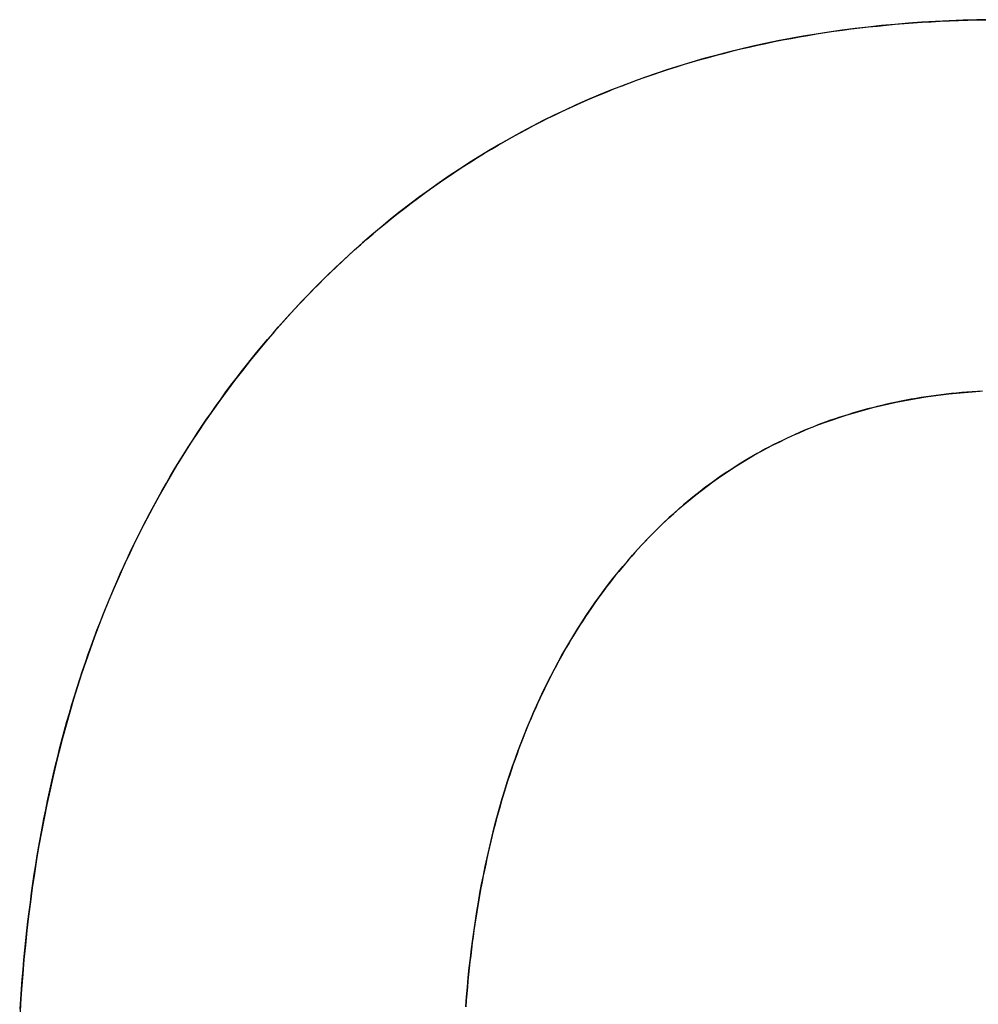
# Model space of a CAD drawing. Extents: x -4.4 to 4.4, y -6.1 to 5.8.
# Tile 138 of 157: x 0.955 to 1.07, y 3.078 to 3.196. Entities that reach past the tile are written whole.
import ezdxf

# ---------------------------------------------------------------- set-up
doc = ezdxf.new("R2010")
doc.units = 0
doc.layers.get('0').update_dxf_attribs({"linetype": 'CONTINUOUS'})

# ---------------------------------------------------------------- blocks, each defined once
blk = doc.blocks.new('*U1')
for points in [[(0.95474, 3.07697, 5.305), (0.95482, 3.07817, 5.305), (0.9549, 3.07936, 5.305), (0.95499, 3.08054, 5.305), (0.95509, 3.08172, 5.305), (0.95519, 3.08289, 5.305), (0.9553, 3.08406, 5.305), (0.95542, 3.08522, 5.305), (0.95554, 3.08638, 5.305), (0.95567, 3.08753, 5.305), (0.95581, 3.08868, 5.305), (0.95596, 3.08982, 5.305), (0.95611, 3.09096, 5.305), (0.95627, 3.09209, 5.305), (0.95644, 3.09322, 5.305), (0.95661, 3.09434, 5.305), (0.95679, 3.09546, 5.305), (0.95698, 3.09657, 5.305), (0.95718, 3.09767, 5.305), (0.95738, 3.09877, 5.305), (0.95759, 3.09987, 5.305), (0.95781, 3.10096, 5.305), (0.95803, 3.10204, 5.305), (0.95827, 3.10312, 5.305), (0.9585, 3.1042, 5.305), (0.95875, 3.10527, 5.305), (0.959, 3.10633, 5.305), (0.95926, 3.10739, 5.305), (0.95953, 3.10844, 5.305), (0.9598, 3.10949, 5.305), (0.96008, 3.11053, 5.305), (0.96037, 3.11157, 5.305), (0.96067, 3.1126, 5.305), (0.96097, 3.11363, 5.305), (0.96128, 3.11465, 5.305), (0.9616, 3.11567, 5.305), (0.96192, 3.11668, 5.305), (0.96225, 3.11769, 5.305), (0.96259, 3.11869, 5.305), (0.96294, 3.11968, 5.305), (0.96329, 3.12067, 5.305), (0.96365, 3.12166, 5.305), (0.96401, 3.12264, 5.305), (0.96439, 3.12361, 5.305), (0.96477, 3.12458, 5.305), (0.96516, 3.12555, 5.305), (0.96555, 3.12651, 5.305), (0.96596, 3.12746, 5.305), (0.96637, 3.12841, 5.305), (0.96678, 3.12935, 5.305), (0.9672, 3.13029, 5.305), (0.96764, 3.13123, 5.305), (0.96807, 3.13215, 5.305), (0.96852, 3.13308, 5.305), (0.96897, 3.13399, 5.305), (0.96943, 3.13491, 5.305), (0.9699, 3.13581, 5.305), (0.97037, 3.13672, 5.305), (0.97085, 3.13761, 5.305), (0.97134, 3.1385, 5.305), (0.97183, 3.13939, 5.305), (0.97234, 3.14027, 5.305), (0.97284, 3.14115, 5.305), (0.97336, 3.14202, 5.305), (0.97388, 3.14288, 5.305), (0.97442, 3.14374, 5.305), (0.97495, 3.1446, 5.305), (0.9755, 3.14545, 5.305), (0.97605, 3.14629, 5.305), (0.97661, 3.14713, 5.305), (0.97717, 3.14796, 5.305), (0.97775, 3.14879, 5.305), (0.97833, 3.14962, 5.305), (0.97891, 3.15043, 5.305), (0.97951, 3.15125, 5.305), (0.98011, 3.15206, 5.305), (0.98072, 3.15286, 5.305), (0.98134, 3.15366, 5.305), (0.98196, 3.15445, 5.305), (0.98259, 3.15523, 5.305), (0.98323, 3.15602, 5.305), (0.98387, 3.15679, 5.305), (0.98452, 3.15756, 5.305), (0.98518, 3.15833, 5.305), (0.98585, 3.15909, 5.305), (0.98652, 3.15985, 5.305), (0.9872, 3.1606, 5.305), (0.98789, 3.16134, 5.305), (0.98857, 3.16207, 5.305), (0.98927, 3.1628, 5.305), (0.98997, 3.16352, 5.305), (0.99067, 3.16423, 5.305), (0.99138, 3.16493, 5.305), (0.99209, 3.16563, 5.305), (0.99281, 3.16632, 5.305), (0.99353, 3.167, 5.305), (0.99426, 3.16767, 5.305), (0.99499, 3.16833, 5.305), (0.99573, 3.16899, 5.305), (0.99647, 3.16964, 5.305), (0.99721, 3.17028, 5.305), (0.99796, 3.17091, 5.305), (0.99872, 3.17153, 5.305), (0.99948, 3.17215, 5.305), (1.00025, 3.17276, 5.305), (1.00102, 3.17336, 5.305), (1.00179, 3.17395, 5.305), (1.00257, 3.17454, 5.305), (1.00335, 3.17512, 5.305), (1.00414, 3.17569, 5.305), (1.00493, 3.17625, 5.305), (1.00573, 3.1768, 5.305), (1.00653, 3.17735, 5.305), (1.00734, 3.17789, 5.305), (1.00815, 3.17842, 5.305), (1.00897, 3.17894, 5.305), (1.00979, 3.17945, 5.305), (1.01062, 3.17996, 5.305), (1.01145, 3.18046, 5.305), (1.01228, 3.18095, 5.305), (1.01312, 3.18143, 5.305), (1.01397, 3.18191, 5.305), (1.01482, 3.18238, 5.305), (1.01567, 3.18284, 5.305), (1.01653, 3.18329, 5.305), (1.01739, 3.18373, 5.305), (1.01826, 3.18417, 5.305), (1.01914, 3.1846, 5.305), (1.02001, 3.18502, 5.305), (1.0209, 3.18543, 5.305), (1.02178, 3.18583, 5.305), (1.02268, 3.18623, 5.305), (1.02357, 3.18662, 5.305), (1.02447, 3.187, 5.305), (1.02538, 3.18737, 5.305), (1.02629, 3.18774, 5.305), (1.02721, 3.1881, 5.305), (1.02813, 3.18845, 5.305), (1.02905, 3.18879, 5.305), (1.02998, 3.18912, 5.305), (1.03092, 3.18945, 5.305), (1.03185, 3.18977, 5.305), (1.0328, 3.19008, 5.305), (1.03375, 3.19038, 5.305), (1.0347, 3.19067, 5.305), (1.03566, 3.19096, 5.305), (1.03662, 3.19124, 5.305), (1.03759, 3.19151, 5.305), (1.03856, 3.19177, 5.305), (1.03954, 3.19203, 5.305), (1.04052, 3.19228, 5.305), (1.0415, 3.19252, 5.305), (1.0425, 3.19275, 5.305), (1.04349, 3.19297, 5.305), (1.04449, 3.19319, 5.305), (1.0455, 3.1934, 5.305), (1.04651, 3.1936, 5.305), (1.04752, 3.19379, 5.305), (1.04854, 3.19398, 5.305), (1.04956, 3.19415, 5.305), (1.05059, 3.19432, 5.305), (1.05163, 3.19448, 5.305), (1.05266, 3.19464, 5.305), (1.05371, 3.19478, 5.305), (1.05475, 3.19492, 5.305), (1.05581, 3.19505, 5.305), (1.05686, 3.19517, 5.305), (1.05792, 3.19528, 5.305), (1.05899, 3.19539, 5.305), (1.06006, 3.19549, 5.305), (1.06114, 3.19558, 5.305), (1.06222, 3.19566, 5.305), (1.0633, 3.19574, 5.305), (1.06439, 3.1958, 5.305), (1.06549, 3.19586, 5.305), (1.06659, 3.19591, 5.305), (1.06769, 3.19596, 5.305), (1.0688, 3.19599, 5.305), (1.06991, 3.19602, 5.305), (1.07103, 3.19604, 5.305)], [(0.95474, 3.07697, 5.305), (0.95482, 3.07817, 5.305), (0.9549, 3.07936, 5.305), (0.95499, 3.08054, 5.305), (0.95509, 3.08172, 5.305), (0.95519, 3.08289, 5.305), (0.9553, 3.08406, 5.305), (0.95542, 3.08522, 5.305), (0.95554, 3.08638, 5.305), (0.95567, 3.08753, 5.305), (0.95581, 3.08868, 5.305), (0.95596, 3.08982, 5.305), (0.95611, 3.09096, 5.305), (0.95627, 3.09209, 5.305), (0.95644, 3.09322, 5.305), (0.95661, 3.09434, 5.305), (0.95679, 3.09546, 5.305), (0.95698, 3.09657, 5.305), (0.95718, 3.09767, 5.305), (0.95738, 3.09877, 5.305), (0.95759, 3.09987, 5.305), (0.95781, 3.10096, 5.305), (0.95803, 3.10204, 5.305), (0.95827, 3.10312, 5.305), (0.9585, 3.1042, 5.305), (0.95875, 3.10527, 5.305), (0.959, 3.10633, 5.305), (0.95926, 3.10739, 5.305), (0.95953, 3.10844, 5.305), (0.9598, 3.10949, 5.305), (0.96008, 3.11053, 5.305), (0.96037, 3.11157, 5.305), (0.96067, 3.1126, 5.305), (0.96097, 3.11363, 5.305), (0.96128, 3.11465, 5.305), (0.9616, 3.11567, 5.305), (0.96192, 3.11668, 5.305), (0.96225, 3.11769, 5.305), (0.96259, 3.11869, 5.305), (0.96294, 3.11968, 5.305), (0.96329, 3.12067, 5.305), (0.96365, 3.12166, 5.305), (0.96401, 3.12264, 5.305), (0.96439, 3.12361, 5.305), (0.96477, 3.12458, 5.305), (0.96516, 3.12555, 5.305), (0.96555, 3.12651, 5.305), (0.96596, 3.12746, 5.305), (0.96637, 3.12841, 5.305), (0.96678, 3.12935, 5.305), (0.9672, 3.13029, 5.305), (0.96764, 3.13123, 5.305), (0.96807, 3.13215, 5.305), (0.96852, 3.13308, 5.305), (0.96897, 3.13399, 5.305), (0.96943, 3.13491, 5.305), (0.9699, 3.13581, 5.305), (0.97037, 3.13672, 5.305), (0.97085, 3.13761, 5.305), (0.97134, 3.1385, 5.305), (0.97183, 3.13939, 5.305), (0.97234, 3.14027, 5.305), (0.97284, 3.14115, 5.305), (0.97336, 3.14202, 5.305), (0.97388, 3.14288, 5.305), (0.97442, 3.14374, 5.305), (0.97495, 3.1446, 5.305), (0.9755, 3.14545, 5.305), (0.97605, 3.14629, 5.305), (0.97661, 3.14713, 5.305), (0.97717, 3.14796, 5.305), (0.97775, 3.14879, 5.305), (0.97833, 3.14962, 5.305), (0.97891, 3.15043, 5.305), (0.97951, 3.15125, 5.305), (0.98011, 3.15206, 5.305), (0.98072, 3.15286, 5.305), (0.98134, 3.15366, 5.305), (0.98196, 3.15445, 5.305), (0.98259, 3.15523, 5.305), (0.98323, 3.15602, 5.305), (0.98387, 3.15679, 5.305), (0.98452, 3.15756, 5.305), (0.98518, 3.15833, 5.305), (0.98585, 3.15909, 5.305), (0.98652, 3.15985, 5.305), (0.9872, 3.1606, 5.305), (0.98789, 3.16134, 5.305), (0.98857, 3.16207, 5.305), (0.98927, 3.1628, 5.305), (0.98997, 3.16352, 5.305), (0.99067, 3.16423, 5.305), (0.99138, 3.16493, 5.305), (0.99209, 3.16563, 5.305), (0.99281, 3.16632, 5.305), (0.99353, 3.167, 5.305), (0.99426, 3.16767, 5.305), (0.99499, 3.16833, 5.305), (0.99573, 3.16899, 5.305), (0.99647, 3.16964, 5.305), (0.99721, 3.17028, 5.305), (0.99796, 3.17091, 5.305), (0.99872, 3.17153, 5.305), (0.99948, 3.17215, 5.305), (1.00025, 3.17276, 5.305), (1.00102, 3.17336, 5.305), (1.00179, 3.17395, 5.305), (1.00257, 3.17454, 5.305), (1.00335, 3.17512, 5.305), (1.00414, 3.17569, 5.305), (1.00493, 3.17625, 5.305), (1.00573, 3.1768, 5.305), (1.00653, 3.17735, 5.305), (1.00734, 3.17789, 5.305), (1.00815, 3.17842, 5.305), (1.00897, 3.17894, 5.305), (1.00979, 3.17945, 5.305), (1.01062, 3.17996, 5.305), (1.01145, 3.18046, 5.305), (1.01228, 3.18095, 5.305), (1.01312, 3.18143, 5.305), (1.01397, 3.18191, 5.305), (1.01482, 3.18238, 5.305), (1.01567, 3.18284, 5.305), (1.01653, 3.18329, 5.305), (1.01739, 3.18373, 5.305), (1.01826, 3.18417, 5.305), (1.01914, 3.1846, 5.305), (1.02001, 3.18502, 5.305), (1.0209, 3.18543, 5.305), (1.02178, 3.18583, 5.305), (1.02268, 3.18623, 5.305), (1.02357, 3.18662, 5.305), (1.02447, 3.187, 5.305), (1.02538, 3.18737, 5.305), (1.02629, 3.18774, 5.305), (1.02721, 3.1881, 5.305), (1.02813, 3.18845, 5.305), (1.02905, 3.18879, 5.305), (1.02998, 3.18912, 5.305), (1.03092, 3.18945, 5.305), (1.03185, 3.18977, 5.305), (1.0328, 3.19008, 5.305), (1.03375, 3.19038, 5.305), (1.0347, 3.19067, 5.305), (1.03566, 3.19096, 5.305), (1.03662, 3.19124, 5.305), (1.03759, 3.19151, 5.305), (1.03856, 3.19177, 5.305), (1.03954, 3.19203, 5.305), (1.04052, 3.19228, 5.305), (1.0415, 3.19252, 5.305), (1.0425, 3.19275, 5.305), (1.04349, 3.19297, 5.305), (1.04449, 3.19319, 5.305), (1.0455, 3.1934, 5.305), (1.04651, 3.1936, 5.305), (1.04752, 3.19379, 5.305), (1.04854, 3.19398, 5.305), (1.04956, 3.19415, 5.305), (1.05059, 3.19432, 5.305), (1.05163, 3.19448, 5.305), (1.05266, 3.19464, 5.305), (1.05371, 3.19478, 5.305), (1.05475, 3.19492, 5.305), (1.05581, 3.19505, 5.305), (1.05686, 3.19517, 5.305), (1.05792, 3.19528, 5.305), (1.05899, 3.19539, 5.305), (1.06006, 3.19549, 5.305), (1.06114, 3.19558, 5.305), (1.06222, 3.19566, 5.305), (1.0633, 3.19574, 5.305), (1.06439, 3.1958, 5.305), (1.06549, 3.19586, 5.305), (1.06659, 3.19591, 5.305), (1.06769, 3.19596, 5.305), (1.0688, 3.19599, 5.305), (1.06991, 3.19602, 5.305), (1.07103, 3.19604, 5.305)], [(1.07159, 3.19604, 5.304), (1.0699, 3.19602, 5.304), (1.06823, 3.19597, 5.304), (1.06657, 3.19591, 5.304), (1.06492, 3.19583, 5.304), (1.06328, 3.19573, 5.304), (1.06165, 3.19562, 5.304), (1.06003, 3.19548, 5.304), (1.05842, 3.19533, 5.304), (1.05682, 3.19516, 5.304), (1.05523, 3.19498, 5.304), (1.05366, 3.19477, 5.304), (1.05209, 3.19455, 5.304), (1.05054, 3.19431, 5.304), (1.04899, 3.19405, 5.304), (1.04746, 3.19378, 5.304), (1.04593, 3.19349, 5.304), (1.04442, 3.19317, 5.304), (1.04292, 3.19285, 5.304), (1.04143, 3.1925, 5.304), (1.03995, 3.19213, 5.304), (1.03848, 3.19175, 5.304), (1.03702, 3.19135, 5.304), (1.03557, 3.19093, 5.304), (1.03413, 3.1905, 5.304), (1.0327, 3.19005, 5.304), (1.03128, 3.18958, 5.304), (1.02988, 3.18909, 5.304), (1.02848, 3.18858, 5.304), (1.0271, 3.18806, 5.304), (1.02572, 3.18751, 5.304), (1.02436, 3.18695, 5.304), (1.02301, 3.18638, 5.304), (1.02166, 3.18578, 5.304), (1.02033, 3.18517, 5.304), (1.01901, 3.18454, 5.304), (1.0177, 3.18389, 5.304), (1.0164, 3.18322, 5.304), (1.01511, 3.18254, 5.304), (1.01383, 3.18184, 5.304), (1.01257, 3.18112, 5.304), (1.01131, 3.18038, 5.304), (1.01006, 3.17962, 5.304), (1.00883, 3.17885, 5.304), (1.0076, 3.17806, 5.304), (1.00639, 3.17725, 5.304), (1.00518, 3.17642, 5.304), (1.00399, 3.17558, 5.304), (1.00281, 3.17472, 5.304), (1.00164, 3.17384, 5.304), (1.00048, 3.17294, 5.304), (0.99933, 3.17203, 5.304), (0.99818, 3.17109, 5.304), (0.99706, 3.17014, 5.304), (0.99594, 3.16917, 5.304), (0.99483, 3.16819, 5.304), (0.99373, 3.16718, 5.304), (0.99264, 3.16616, 5.304), (0.99157, 3.16512, 5.304), (0.9905, 3.16406, 5.304), (0.98945, 3.16299, 5.304), (0.9884, 3.1619, 5.304), (0.98737, 3.16078, 5.304), (0.98635, 3.15966, 5.304), (0.98534, 3.15852, 5.304), (0.98435, 3.15736, 5.304), (0.98338, 3.1562, 5.304), (0.98242, 3.15502, 5.304), (0.98148, 3.15384, 5.304), (0.98055, 3.15264, 5.304), (0.97964, 3.15143, 5.304), (0.97875, 3.1502, 5.304), (0.97787, 3.14897, 5.304), (0.97701, 3.14772, 5.304), (0.97616, 3.14646, 5.304), (0.97533, 3.14519, 5.304), (0.97452, 3.14391, 5.304), (0.97372, 3.14262, 5.304), (0.97294, 3.14131, 5.304), (0.97218, 3.13999, 5.304), (0.97143, 3.13866, 5.304), (0.97069, 3.13732, 5.304), (0.96998, 3.13597, 5.304), (0.96928, 3.13461, 5.304), (0.96859, 3.13323, 5.304), (0.96793, 3.13184, 5.304), (0.96727, 3.13044, 5.304), (0.96664, 3.12903, 5.304), (0.96602, 3.1276, 5.304), (0.96541, 3.12617, 5.304), (0.96482, 3.12472, 5.304), (0.96425, 3.12326, 5.304), (0.9637, 3.12179, 5.304), (0.96316, 3.12031, 5.304), (0.96263, 3.11881, 5.304), (0.96213, 3.11731, 5.304), (0.96164, 3.11579, 5.304), (0.96116, 3.11426, 5.304), (0.9607, 3.11272, 5.304), (0.96026, 3.11116, 5.304), (0.95983, 3.1096, 5.304), (0.95942, 3.10802, 5.304), (0.95903, 3.10643, 5.304), (0.95865, 3.10483, 5.304), (0.95829, 3.10322, 5.304), (0.95794, 3.10159, 5.304), (0.95761, 3.09995, 5.304), (0.9573, 3.09831, 5.304), (0.957, 3.09665, 5.304), (0.95671, 3.09497, 5.304), (0.95645, 3.09329, 5.304), (0.9562, 3.09159, 5.304), (0.95597, 3.08989, 5.304), (0.95575, 3.08817, 5.304), (0.95555, 3.08644, 5.304), (0.95536, 3.08469, 5.304), (0.95519, 3.08294, 5.304), (0.95504, 3.08117, 5.304), (0.9549, 3.07939, 5.304), (0.95478, 3.0776, 5.304), (0.95468, 3.0758, 5.304)], [(1.07159, 3.19604, 5.304), (1.0699, 3.19602, 5.304), (1.06823, 3.19597, 5.304), (1.06657, 3.19591, 5.304), (1.06492, 3.19583, 5.304), (1.06328, 3.19573, 5.304), (1.06165, 3.19562, 5.304), (1.06003, 3.19548, 5.304), (1.05842, 3.19533, 5.304), (1.05682, 3.19516, 5.304), (1.05523, 3.19498, 5.304), (1.05366, 3.19477, 5.304), (1.05209, 3.19455, 5.304), (1.05054, 3.19431, 5.304), (1.04899, 3.19405, 5.304), (1.04746, 3.19378, 5.304), (1.04593, 3.19349, 5.304), (1.04442, 3.19317, 5.304), (1.04292, 3.19285, 5.304), (1.04143, 3.1925, 5.304), (1.03995, 3.19213, 5.304), (1.03848, 3.19175, 5.304), (1.03702, 3.19135, 5.304), (1.03557, 3.19093, 5.304), (1.03413, 3.1905, 5.304), (1.0327, 3.19005, 5.304), (1.03128, 3.18958, 5.304), (1.02988, 3.18909, 5.304), (1.02848, 3.18858, 5.304), (1.0271, 3.18806, 5.304), (1.02572, 3.18751, 5.304), (1.02436, 3.18695, 5.304), (1.02301, 3.18638, 5.304), (1.02166, 3.18578, 5.304), (1.02033, 3.18517, 5.304), (1.01901, 3.18454, 5.304), (1.0177, 3.18389, 5.304), (1.0164, 3.18322, 5.304), (1.01511, 3.18254, 5.304), (1.01383, 3.18184, 5.304), (1.01257, 3.18112, 5.304), (1.01131, 3.18038, 5.304), (1.01006, 3.17962, 5.304), (1.00883, 3.17885, 5.304), (1.0076, 3.17806, 5.304), (1.00639, 3.17725, 5.304), (1.00518, 3.17642, 5.304), (1.00399, 3.17558, 5.304), (1.00281, 3.17472, 5.304), (1.00164, 3.17384, 5.304), (1.00048, 3.17294, 5.304), (0.99933, 3.17203, 5.304), (0.99818, 3.17109, 5.304), (0.99706, 3.17014, 5.304), (0.99594, 3.16917, 5.304), (0.99483, 3.16819, 5.304), (0.99373, 3.16718, 5.304), (0.99264, 3.16616, 5.304), (0.99157, 3.16512, 5.304), (0.9905, 3.16406, 5.304), (0.98945, 3.16299, 5.304), (0.9884, 3.1619, 5.304), (0.98737, 3.16078, 5.304), (0.98635, 3.15966, 5.304), (0.98534, 3.15852, 5.304), (0.98435, 3.15736, 5.304), (0.98338, 3.1562, 5.304), (0.98242, 3.15502, 5.304), (0.98148, 3.15384, 5.304), (0.98055, 3.15264, 5.304), (0.97964, 3.15143, 5.304), (0.97875, 3.1502, 5.304), (0.97787, 3.14897, 5.304), (0.97701, 3.14772, 5.304), (0.97616, 3.14646, 5.304), (0.97533, 3.14519, 5.304), (0.97452, 3.14391, 5.304), (0.97372, 3.14262, 5.304), (0.97294, 3.14131, 5.304), (0.97218, 3.13999, 5.304), (0.97143, 3.13866, 5.304), (0.97069, 3.13732, 5.304), (0.96998, 3.13597, 5.304), (0.96928, 3.13461, 5.304), (0.96859, 3.13323, 5.304), (0.96793, 3.13184, 5.304), (0.96727, 3.13044, 5.304), (0.96664, 3.12903, 5.304), (0.96602, 3.1276, 5.304), (0.96541, 3.12617, 5.304), (0.96482, 3.12472, 5.304), (0.96425, 3.12326, 5.304), (0.9637, 3.12179, 5.304), (0.96316, 3.12031, 5.304), (0.96263, 3.11881, 5.304), (0.96213, 3.11731, 5.304), (0.96164, 3.11579, 5.304), (0.96116, 3.11426, 5.304), (0.9607, 3.11272, 5.304), (0.96026, 3.11116, 5.304), (0.95983, 3.1096, 5.304), (0.95942, 3.10802, 5.304), (0.95903, 3.10643, 5.304), (0.95865, 3.10483, 5.304), (0.95829, 3.10322, 5.304), (0.95794, 3.10159, 5.304), (0.95761, 3.09995, 5.304), (0.9573, 3.09831, 5.304), (0.957, 3.09665, 5.304), (0.95671, 3.09497, 5.304), (0.95645, 3.09329, 5.304), (0.9562, 3.09159, 5.304), (0.95597, 3.08989, 5.304), (0.95575, 3.08817, 5.304), (0.95555, 3.08644, 5.304), (0.95536, 3.08469, 5.304), (0.95519, 3.08294, 5.304), (0.95504, 3.08117, 5.304), (0.9549, 3.07939, 5.304), (0.95478, 3.0776, 5.304), (0.95468, 3.0758, 5.304)], [(1.07059, 3.15135, 5.305), (1.06995, 3.15131, 5.305), (1.06932, 3.15126, 5.305), (1.06869, 3.15122, 5.305), (1.06807, 3.15116, 5.305), (1.06745, 3.15111, 5.305), (1.06683, 3.15104, 5.305), (1.06621, 3.15097, 5.305), (1.0656, 3.1509, 5.305), (1.06498, 3.15082, 5.305), (1.06438, 3.15074, 5.305), (1.06377, 3.15065, 5.305), (1.06317, 3.15056, 5.305), (1.06257, 3.15046, 5.305), (1.06197, 3.15036, 5.305), (1.06138, 3.15025, 5.305), (1.06079, 3.15013, 5.305), (1.0602, 3.15002, 5.305), (1.05962, 3.14989, 5.305), (1.05904, 3.14976, 5.305), (1.05846, 3.14963, 5.305), (1.05788, 3.14949, 5.305), (1.05731, 3.14935, 5.305), (1.05674, 3.1492, 5.305), (1.05617, 3.14904, 5.305), (1.05561, 3.14889, 5.305), (1.05505, 3.14872, 5.305), (1.05449, 3.14855, 5.305), (1.05394, 3.14838, 5.305), (1.05338, 3.1482, 5.305), (1.05284, 3.14802, 5.305), (1.05229, 3.14783, 5.305), (1.05175, 3.14763, 5.305), (1.05121, 3.14743, 5.305), (1.05067, 3.14723, 5.305), (1.05013, 3.14702, 5.305), (1.0496, 3.1468, 5.305), (1.04908, 3.14659, 5.305), (1.04855, 3.14636, 5.305), (1.04803, 3.14613, 5.305), (1.04751, 3.1459, 5.305), (1.04699, 3.14566, 5.305), (1.04648, 3.14541, 5.305), (1.04597, 3.14516, 5.305), (1.04546, 3.14491, 5.305), (1.04495, 3.14465, 5.305), (1.04445, 3.14438, 5.305), (1.04395, 3.14411, 5.305), (1.04346, 3.14384, 5.305), (1.04296, 3.14356, 5.305), (1.04247, 3.14327, 5.305), (1.04199, 3.14298, 5.305), (1.0415, 3.14269, 5.305), (1.04102, 3.14239, 5.305), (1.04054, 3.14208, 5.305), (1.04007, 3.14177, 5.305), (1.0396, 3.14146, 5.305), (1.03913, 3.14114, 5.305), (1.03866, 3.14081, 5.305), (1.0382, 3.14048, 5.305), (1.03773, 3.14015, 5.305), (1.03728, 3.13981, 5.305), (1.03682, 3.13946, 5.305), (1.03637, 3.13911, 5.305), (1.03592, 3.13875, 5.305), (1.03548, 3.13839, 5.305), (1.03503, 3.13803, 5.305), (1.03459, 3.13766, 5.305), (1.03416, 3.13728, 5.305), (1.03372, 3.1369, 5.305), (1.03329, 3.13651, 5.305), (1.03286, 3.13612, 5.305), (1.03244, 3.13573, 5.305), (1.03201, 3.13533, 5.305), (1.0316, 3.13492, 5.305), (1.03118, 3.13451, 5.305), (1.03077, 3.13409, 5.305), (1.03035, 3.13367, 5.305), (1.02995, 3.13324, 5.305), (1.02954, 3.13281, 5.305), (1.02914, 3.13238, 5.305), (1.02874, 3.13194, 5.305), (1.02835, 3.13149, 5.305), (1.02795, 3.13104, 5.305), (1.02756, 3.13058, 5.305), (1.02718, 3.13012, 5.305), (1.02679, 3.12965, 5.305), (1.02641, 3.12918, 5.305), (1.02603, 3.1287, 5.305), (1.02566, 3.12822, 5.305), (1.02529, 3.12774, 5.305), (1.02492, 3.12725, 5.305), (1.02456, 3.12675, 5.305), (1.0242, 3.12626, 5.305), (1.02384, 3.12576, 5.305), (1.02349, 3.12525, 5.305), (1.02314, 3.12474, 5.305), (1.0228, 3.12423, 5.305), (1.02246, 3.12371, 5.305), (1.02212, 3.12319, 5.305), (1.02179, 3.12267, 5.305), (1.02146, 3.12214, 5.305), (1.02114, 3.12161, 5.305), (1.02082, 3.12107, 5.305), (1.0205, 3.12053, 5.305), (1.02019, 3.11999, 5.305), (1.01988, 3.11944, 5.305), (1.01958, 3.11889, 5.305), (1.01928, 3.11834, 5.305), (1.01898, 3.11778, 5.305), (1.01869, 3.11722, 5.305), (1.0184, 3.11665, 5.305), (1.01811, 3.11608, 5.305), (1.01783, 3.11551, 5.305), (1.01756, 3.11493, 5.305), (1.01728, 3.11435, 5.305), (1.01701, 3.11376, 5.305), (1.01675, 3.11317, 5.305), (1.01649, 3.11258, 5.305), (1.01623, 3.11198, 5.305), (1.01598, 3.11138, 5.305), (1.01573, 3.11078, 5.305), (1.01548, 3.11017, 5.305), (1.01524, 3.10956, 5.305), (1.015, 3.10894, 5.305), (1.01477, 3.10832, 5.305), (1.01454, 3.1077, 5.305), (1.01431, 3.10707, 5.305), (1.01409, 3.10644, 5.305), (1.01387, 3.1058, 5.305), (1.01366, 3.10516, 5.305), (1.01345, 3.10452, 5.305), (1.01324, 3.10387, 5.305), (1.01304, 3.10322, 5.305), (1.01284, 3.10257, 5.305), (1.01265, 3.10191, 5.305), (1.01246, 3.10125, 5.305), (1.01227, 3.10058, 5.305), (1.01209, 3.09991, 5.305), (1.01191, 3.09924, 5.305), (1.01173, 3.09856, 5.305), (1.01156, 3.09788, 5.305), (1.0114, 3.09719, 5.305), (1.01123, 3.0965, 5.305), (1.01107, 3.09581, 5.305), (1.01092, 3.09512, 5.305), (1.01077, 3.09441, 5.305), (1.01062, 3.09371, 5.305), (1.01048, 3.093, 5.305), (1.01034, 3.09229, 5.305), (1.0102, 3.09157, 5.305), (1.01007, 3.09085, 5.305), (1.00994, 3.09013, 5.305), (1.00982, 3.0894, 5.305), (1.0097, 3.08867, 5.305), (1.00958, 3.08794, 5.305), (1.00947, 3.0872, 5.305), (1.00936, 3.08645, 5.305), (1.00926, 3.08571, 5.305), (1.00916, 3.08496, 5.305), (1.00906, 3.0842, 5.305), (1.00897, 3.08344, 5.305), (1.00888, 3.08268, 5.305), (1.0088, 3.08192, 5.305), (1.00872, 3.08115, 5.305), (1.00864, 3.08037, 5.305), (1.00857, 3.0796, 5.305), (1.0085, 3.07881, 5.305), (1.00843, 3.07803, 5.305), (1.00837, 3.07724, 5.305)], [(1.07059, 3.15135, 5.305), (1.06995, 3.15131, 5.305), (1.06932, 3.15126, 5.305), (1.06869, 3.15122, 5.305), (1.06807, 3.15116, 5.305), (1.06745, 3.15111, 5.305), (1.06683, 3.15104, 5.305), (1.06621, 3.15097, 5.305), (1.0656, 3.1509, 5.305), (1.06498, 3.15082, 5.305), (1.06438, 3.15074, 5.305), (1.06377, 3.15065, 5.305), (1.06317, 3.15056, 5.305), (1.06257, 3.15046, 5.305), (1.06197, 3.15036, 5.305), (1.06138, 3.15025, 5.305), (1.06079, 3.15013, 5.305), (1.0602, 3.15002, 5.305), (1.05962, 3.14989, 5.305), (1.05904, 3.14976, 5.305), (1.05846, 3.14963, 5.305), (1.05788, 3.14949, 5.305), (1.05731, 3.14935, 5.305), (1.05674, 3.1492, 5.305), (1.05617, 3.14904, 5.305), (1.05561, 3.14889, 5.305), (1.05505, 3.14872, 5.305), (1.05449, 3.14855, 5.305), (1.05394, 3.14838, 5.305), (1.05338, 3.1482, 5.305), (1.05284, 3.14802, 5.305), (1.05229, 3.14783, 5.305), (1.05175, 3.14763, 5.305), (1.05121, 3.14743, 5.305), (1.05067, 3.14723, 5.305), (1.05013, 3.14702, 5.305), (1.0496, 3.1468, 5.305), (1.04908, 3.14659, 5.305), (1.04855, 3.14636, 5.305), (1.04803, 3.14613, 5.305), (1.04751, 3.1459, 5.305), (1.04699, 3.14566, 5.305), (1.04648, 3.14541, 5.305), (1.04597, 3.14516, 5.305), (1.04546, 3.14491, 5.305), (1.04495, 3.14465, 5.305), (1.04445, 3.14438, 5.305), (1.04395, 3.14411, 5.305), (1.04346, 3.14384, 5.305), (1.04296, 3.14356, 5.305), (1.04247, 3.14327, 5.305), (1.04199, 3.14298, 5.305), (1.0415, 3.14269, 5.305), (1.04102, 3.14239, 5.305), (1.04054, 3.14208, 5.305), (1.04007, 3.14177, 5.305), (1.0396, 3.14146, 5.305), (1.03913, 3.14114, 5.305), (1.03866, 3.14081, 5.305), (1.0382, 3.14048, 5.305), (1.03773, 3.14015, 5.305), (1.03728, 3.13981, 5.305), (1.03682, 3.13946, 5.305), (1.03637, 3.13911, 5.305), (1.03592, 3.13875, 5.305), (1.03548, 3.13839, 5.305), (1.03503, 3.13803, 5.305), (1.03459, 3.13766, 5.305), (1.03416, 3.13728, 5.305), (1.03372, 3.1369, 5.305), (1.03329, 3.13651, 5.305), (1.03286, 3.13612, 5.305), (1.03244, 3.13573, 5.305), (1.03201, 3.13533, 5.305), (1.0316, 3.13492, 5.305), (1.03118, 3.13451, 5.305), (1.03077, 3.13409, 5.305), (1.03035, 3.13367, 5.305), (1.02995, 3.13324, 5.305), (1.02954, 3.13281, 5.305), (1.02914, 3.13238, 5.305), (1.02874, 3.13194, 5.305), (1.02835, 3.13149, 5.305), (1.02795, 3.13104, 5.305), (1.02756, 3.13058, 5.305), (1.02718, 3.13012, 5.305), (1.02679, 3.12965, 5.305), (1.02641, 3.12918, 5.305), (1.02603, 3.1287, 5.305), (1.02566, 3.12822, 5.305), (1.02529, 3.12774, 5.305), (1.02492, 3.12725, 5.305), (1.02456, 3.12675, 5.305), (1.0242, 3.12626, 5.305), (1.02384, 3.12576, 5.305), (1.02349, 3.12525, 5.305), (1.02314, 3.12474, 5.305), (1.0228, 3.12423, 5.305), (1.02246, 3.12371, 5.305), (1.02212, 3.12319, 5.305), (1.02179, 3.12267, 5.305), (1.02146, 3.12214, 5.305), (1.02114, 3.12161, 5.305), (1.02082, 3.12107, 5.305), (1.0205, 3.12053, 5.305), (1.02019, 3.11999, 5.305), (1.01988, 3.11944, 5.305), (1.01958, 3.11889, 5.305), (1.01928, 3.11834, 5.305), (1.01898, 3.11778, 5.305), (1.01869, 3.11722, 5.305), (1.0184, 3.11665, 5.305), (1.01811, 3.11608, 5.305), (1.01783, 3.11551, 5.305), (1.01756, 3.11493, 5.305), (1.01728, 3.11435, 5.305), (1.01701, 3.11376, 5.305), (1.01675, 3.11317, 5.305), (1.01649, 3.11258, 5.305), (1.01623, 3.11198, 5.305), (1.01598, 3.11138, 5.305), (1.01573, 3.11078, 5.305), (1.01548, 3.11017, 5.305), (1.01524, 3.10956, 5.305), (1.015, 3.10894, 5.305), (1.01477, 3.10832, 5.305), (1.01454, 3.1077, 5.305), (1.01431, 3.10707, 5.305), (1.01409, 3.10644, 5.305), (1.01387, 3.1058, 5.305), (1.01366, 3.10516, 5.305), (1.01345, 3.10452, 5.305), (1.01324, 3.10387, 5.305), (1.01304, 3.10322, 5.305), (1.01284, 3.10257, 5.305), (1.01265, 3.10191, 5.305), (1.01246, 3.10125, 5.305), (1.01227, 3.10058, 5.305), (1.01209, 3.09991, 5.305), (1.01191, 3.09924, 5.305), (1.01173, 3.09856, 5.305), (1.01156, 3.09788, 5.305), (1.0114, 3.09719, 5.305), (1.01123, 3.0965, 5.305), (1.01107, 3.09581, 5.305), (1.01092, 3.09512, 5.305), (1.01077, 3.09441, 5.305), (1.01062, 3.09371, 5.305), (1.01048, 3.093, 5.305), (1.01034, 3.09229, 5.305), (1.0102, 3.09157, 5.305), (1.01007, 3.09085, 5.305), (1.00994, 3.09013, 5.305), (1.00982, 3.0894, 5.305), (1.0097, 3.08867, 5.305), (1.00958, 3.08794, 5.305), (1.00947, 3.0872, 5.305), (1.00936, 3.08645, 5.305), (1.00926, 3.08571, 5.305), (1.00916, 3.08496, 5.305), (1.00906, 3.0842, 5.305), (1.00897, 3.08344, 5.305), (1.00888, 3.08268, 5.305), (1.0088, 3.08192, 5.305), (1.00872, 3.08115, 5.305), (1.00864, 3.08037, 5.305), (1.00857, 3.0796, 5.305), (1.0085, 3.07881, 5.305), (1.00843, 3.07803, 5.305), (1.00837, 3.07724, 5.305)], [(1.00837, 3.07727, 5.304), (1.00847, 3.07846, 5.304), (1.00857, 3.07963, 5.304), (1.00868, 3.0808, 5.304), (1.0088, 3.08196, 5.304), (1.00893, 3.08311, 5.304), (1.00907, 3.08425, 5.304), (1.00921, 3.08538, 5.304), (1.00937, 3.08651, 5.304), (1.00953, 3.08762, 5.304), (1.00971, 3.08873, 5.304), (1.00989, 3.08983, 5.304), (1.01008, 3.09092, 5.304), (1.01028, 3.092, 5.304), (1.01049, 3.09307, 5.304), (1.01071, 3.09413, 5.304), (1.01093, 3.09519, 5.304), (1.01117, 3.09623, 5.304), (1.01141, 3.09727, 5.304), (1.01167, 3.0983, 5.304), (1.01193, 3.09932, 5.304), (1.0122, 3.10033, 5.304), (1.01248, 3.10133, 5.304), (1.01277, 3.10233, 5.304), (1.01307, 3.10331, 5.304), (1.01337, 3.10429, 5.304), (1.01369, 3.10525, 5.304), (1.01401, 3.10621, 5.304), (1.01435, 3.10716, 5.304), (1.01469, 3.10811, 5.304), (1.01504, 3.10904, 5.304), (1.0154, 3.10996, 5.304), (1.01577, 3.11088, 5.304), (1.01615, 3.11179, 5.304), (1.01653, 3.11268, 5.304), (1.01693, 3.11357, 5.304), (1.01733, 3.11445, 5.304), (1.01774, 3.11533, 5.304), (1.01817, 3.11619, 5.304), (1.0186, 3.11704, 5.304), (1.01904, 3.11789, 5.304), (1.01949, 3.11873, 5.304), (1.01994, 3.11956, 5.304), (1.02041, 3.12038, 5.304), (1.02089, 3.12119, 5.304), (1.02137, 3.12199, 5.304), (1.02186, 3.12279, 5.304), (1.02237, 3.12357, 5.304), (1.02288, 3.12435, 5.304), (1.0234, 3.12512, 5.304), (1.02392, 3.12587, 5.304), (1.02446, 3.12663, 5.304), (1.02501, 3.12737, 5.304), (1.02556, 3.1281, 5.304), (1.02613, 3.12882, 5.304), (1.0267, 3.12954, 5.304), (1.02728, 3.13024, 5.304), (1.02786, 3.13093, 5.304), (1.02845, 3.13161, 5.304), (1.02905, 3.13228, 5.304), (1.02965, 3.13293, 5.304), (1.03026, 3.13358, 5.304), (1.03088, 3.13421, 5.304), (1.03151, 3.13483, 5.304), (1.03214, 3.13544, 5.304), (1.03278, 3.13604, 5.304), (1.03342, 3.13663, 5.304), (1.03407, 3.13721, 5.304), (1.03473, 3.13777, 5.304), (1.03539, 3.13832, 5.304), (1.03606, 3.13887, 5.304), (1.03674, 3.1394, 5.304), (1.03742, 3.13992, 5.304), (1.03812, 3.14042, 5.304), (1.03881, 3.14092, 5.304), (1.03952, 3.1414, 5.304), (1.04023, 3.14188, 5.304), (1.04095, 3.14234, 5.304), (1.04167, 3.14279, 5.304), (1.0424, 3.14323, 5.304), (1.04314, 3.14366, 5.304), (1.04388, 3.14407, 5.304), (1.04463, 3.14448, 5.304), (1.04539, 3.14487, 5.304), (1.04616, 3.14526, 5.304), (1.04693, 3.14563, 5.304), (1.0477, 3.14599, 5.304), (1.04849, 3.14633, 5.304), (1.04928, 3.14667, 5.304), (1.05008, 3.147, 5.304), (1.05088, 3.14731, 5.304), (1.05169, 3.14761, 5.304), (1.05251, 3.1479, 5.304), (1.05333, 3.14818, 5.304), (1.05416, 3.14845, 5.304), (1.055, 3.14871, 5.304), (1.05585, 3.14895, 5.304), (1.0567, 3.14919, 5.304), (1.05755, 3.14941, 5.304), (1.05842, 3.14962, 5.304), (1.05929, 3.14982, 5.304), (1.06017, 3.15001, 5.304), (1.06105, 3.15018, 5.304), (1.06194, 3.15035, 5.304), (1.06284, 3.1505, 5.304), (1.06374, 3.15065, 5.304), (1.06465, 3.15078, 5.304), (1.06557, 3.1509, 5.304), (1.0665, 3.15101, 5.304), (1.06743, 3.1511, 5.304), (1.06836, 3.15119, 5.304), (1.06931, 3.15126, 5.304), (1.07026, 3.15133, 5.304)], [(1.00837, 3.07727, 5.304), (1.00847, 3.07846, 5.304), (1.00857, 3.07963, 5.304), (1.00868, 3.0808, 5.304), (1.0088, 3.08196, 5.304), (1.00893, 3.08311, 5.304), (1.00907, 3.08425, 5.304), (1.00921, 3.08538, 5.304), (1.00937, 3.08651, 5.304), (1.00953, 3.08762, 5.304), (1.00971, 3.08873, 5.304), (1.00989, 3.08983, 5.304), (1.01008, 3.09092, 5.304), (1.01028, 3.092, 5.304), (1.01049, 3.09307, 5.304), (1.01071, 3.09413, 5.304), (1.01093, 3.09519, 5.304), (1.01117, 3.09623, 5.304), (1.01141, 3.09727, 5.304), (1.01167, 3.0983, 5.304), (1.01193, 3.09932, 5.304), (1.0122, 3.10033, 5.304), (1.01248, 3.10133, 5.304), (1.01277, 3.10233, 5.304), (1.01307, 3.10331, 5.304), (1.01337, 3.10429, 5.304), (1.01369, 3.10525, 5.304), (1.01401, 3.10621, 5.304), (1.01435, 3.10716, 5.304), (1.01469, 3.10811, 5.304), (1.01504, 3.10904, 5.304), (1.0154, 3.10996, 5.304), (1.01577, 3.11088, 5.304), (1.01615, 3.11179, 5.304), (1.01653, 3.11268, 5.304), (1.01693, 3.11357, 5.304), (1.01733, 3.11445, 5.304), (1.01774, 3.11533, 5.304), (1.01817, 3.11619, 5.304), (1.0186, 3.11704, 5.304), (1.01904, 3.11789, 5.304), (1.01949, 3.11873, 5.304), (1.01994, 3.11956, 5.304), (1.02041, 3.12038, 5.304), (1.02089, 3.12119, 5.304), (1.02137, 3.12199, 5.304), (1.02186, 3.12279, 5.304), (1.02237, 3.12357, 5.304), (1.02288, 3.12435, 5.304), (1.0234, 3.12512, 5.304), (1.02392, 3.12587, 5.304), (1.02446, 3.12663, 5.304), (1.02501, 3.12737, 5.304), (1.02556, 3.1281, 5.304), (1.02613, 3.12882, 5.304), (1.0267, 3.12954, 5.304), (1.02728, 3.13024, 5.304), (1.02786, 3.13093, 5.304), (1.02845, 3.13161, 5.304), (1.02905, 3.13228, 5.304), (1.02965, 3.13293, 5.304), (1.03026, 3.13358, 5.304), (1.03088, 3.13421, 5.304), (1.03151, 3.13483, 5.304), (1.03214, 3.13544, 5.304), (1.03278, 3.13604, 5.304), (1.03342, 3.13663, 5.304), (1.03407, 3.13721, 5.304), (1.03473, 3.13777, 5.304), (1.03539, 3.13832, 5.304), (1.03606, 3.13887, 5.304), (1.03674, 3.1394, 5.304), (1.03742, 3.13992, 5.304), (1.03812, 3.14042, 5.304), (1.03881, 3.14092, 5.304), (1.03952, 3.1414, 5.304), (1.04023, 3.14188, 5.304), (1.04095, 3.14234, 5.304), (1.04167, 3.14279, 5.304), (1.0424, 3.14323, 5.304), (1.04314, 3.14366, 5.304), (1.04388, 3.14407, 5.304), (1.04463, 3.14448, 5.304), (1.04539, 3.14487, 5.304), (1.04616, 3.14526, 5.304), (1.04693, 3.14563, 5.304), (1.0477, 3.14599, 5.304), (1.04849, 3.14633, 5.304), (1.04928, 3.14667, 5.304), (1.05008, 3.147, 5.304), (1.05088, 3.14731, 5.304), (1.05169, 3.14761, 5.304), (1.05251, 3.1479, 5.304), (1.05333, 3.14818, 5.304), (1.05416, 3.14845, 5.304), (1.055, 3.14871, 5.304), (1.05585, 3.14895, 5.304), (1.0567, 3.14919, 5.304), (1.05755, 3.14941, 5.304), (1.05842, 3.14962, 5.304), (1.05929, 3.14982, 5.304), (1.06017, 3.15001, 5.304), (1.06105, 3.15018, 5.304), (1.06194, 3.15035, 5.304), (1.06284, 3.1505, 5.304), (1.06374, 3.15065, 5.304), (1.06465, 3.15078, 5.304), (1.06557, 3.1509, 5.304), (1.0665, 3.15101, 5.304), (1.06743, 3.1511, 5.304), (1.06836, 3.15119, 5.304), (1.06931, 3.15126, 5.304), (1.07026, 3.15133, 5.304)]]:
    blk.add_polyline3d(points)

msp = doc.modelspace()

# ---------------------------------------------------------------- block references
msp.add_blockref('*U1', (0, 0))

doc.saveas('drawing.dxf')
